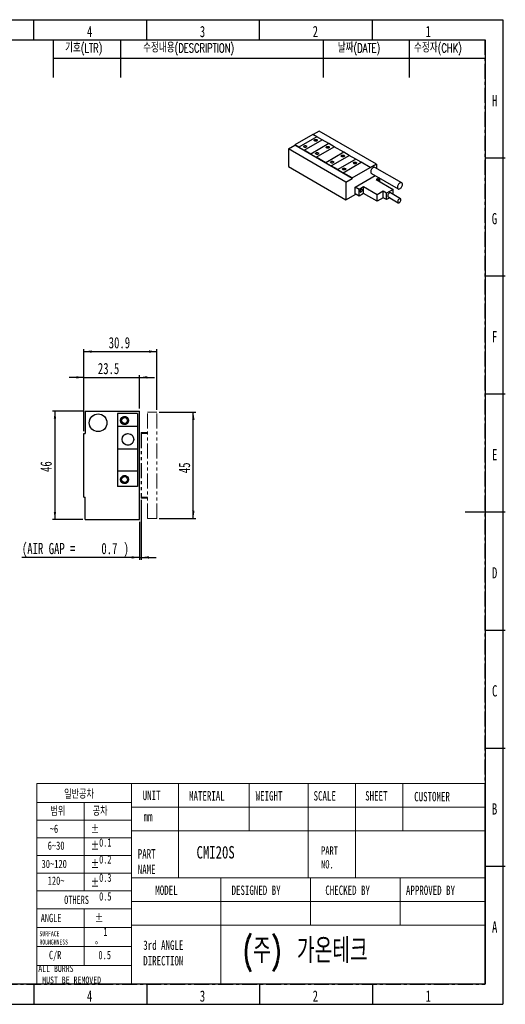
# Model space of a CAD drawing. Header units: millimetres. Extents: x 1 to 593, y 1 to 419.
# Tile 2 of 2: x 387 to 593, y 2 to 418. Entities that reach past the tile are written whole.
import ezdxf

# ---------------------------------------------------------------- set-up
doc = ezdxf.new("R2010")
doc.units = ezdxf.units.MM
doc.linetypes.add('CENTER', pattern=[10.16, 6.35, -1.27, 1.27, -1.27])
doc.linetypes.add('PHANTOM', pattern=[12.7, 6.35, -1.27, 1.27, -1.27, 1.27, -1.27])
for name, color, linetype in [('CENTER_LINE', 1, 'CENTER'), ('DIM', 7, 'Continuous'), ('FORMAT', 7, 'Continuous')]:
    doc.layers.add(name, color=color, linetype=linetype)
doc.styles.add('SLDTEXTSTYLE0', font='TXT', dxfattribs={"width": 0.7})
doc.styles.add('SLDTEXTSTYLE1', font='TXT', dxfattribs={"width": 0.75})
doc.styles.add('SLDTEXTSTYLE2', font='TXT.shx', dxfattribs={"width": 0.7, "bigfont": 'bigfont.shx'})
doc.styles.add('SLDTEXTSTYLE3', font='TXT', dxfattribs={"width": 0.694444})
doc.dimstyles.new('SLDDIMSTYLE0', dxfattribs={"dimtxt": 5.45083, "dimasz": 3.302, "dimexe": 0, "dimexo": 0.0625, "dimgap": 1.362708, "dimtad": 1, "dimrnd": 1e-09, "dimzin": 12, "dimdsep": 46, "dimtxsty": 'SLDTEXTSTYLE0', "dimsah": 1, "dimcen": 0.09, "dimadec": 0, "dimazin": 3, "dimtfac": 1, "dimtofl": 0, "dimtmove": 0, "dimatfit": 3, "dimfxl": 0, "dimfrac": 2, "dimtolj": 1, "dimtzin": 12, "dimarcsym": 0})
doc.dimstyles.new('SLDDIMSTYLE1', dxfattribs={"dimtxt": 5.45083, "dimasz": 3.302, "dimexe": 0, "dimexo": 0.0625, "dimgap": 1.362708, "dimtad": 1, "dimrnd": 1e-09, "dimzin": 12, "dimdsep": 46, "dimtxsty": 'SLDTEXTSTYLE0', "dimsah": 1, "dimcen": 0.09, "dimadec": 0, "dimazin": 3, "dimtfac": 1, "dimtmove": 0, "dimatfit": 0, "dimfxl": 0, "dimfrac": 2, "dimtolj": 1, "dimtzin": 12, "dimarcsym": 0})
doc.dimstyles.new('SLDDIMSTYLE3', dxfattribs={"dimtxt": 5.45083, "dimasz": 3.302, "dimexe": 0, "dimexo": 0.0625, "dimgap": 1.362708, "dimtad": 1, "dimrnd": 1e-09, "dimdsep": 46, "dimtxsty": 'SLDTEXTSTYLE0', "dimsah": 1, "dimcen": 0.09, "dimadec": 0, "dimazin": 2, "dimtfac": 1, "dimtmove": 0, "dimatfit": 0, "dimfxl": 0, "dimfrac": 2, "dimtolj": 1, "dimtzin": 12, "dimarcsym": 0})

# ---------------------------------------------------------------- blocks, each defined once
blk = doc.blocks.new('_D_9')
at = {"layer": 'DIM'}
for p, q in [((445.83, 252.27), (461.27, 252.27)), ((460.27, 207.27), (460.27, 252.27)), ((445.83, 207.27), (461.27, 207.27))]:
    blk.add_line(p, q, dxfattribs=at)
for points in [[(460.27, 252.27), (459.76, 248.97), (460.78, 248.97)], [(460.27, 207.27), (460.78, 210.57), (459.76, 210.57)]]:
    blk.add_solid(points, dxfattribs=at)
at = {"layer": 'DIM', "insert": (454.13, 226.45), "char_height": 4.762, "attachment_point": 1, "rotation": 90, "style": 'SLDTEXTSTYLE0'}
blk.add_mtext('45', dxfattribs=at)
blk = doc.blocks.new('_D_10')
at = {"layer": 'DIM'}
for p, q in [((413.93, 244.27), (413.93, 278.94)), ((413.93, 277.94), (444.83, 277.94)), ((444.83, 253.27), (444.83, 278.94))]:
    blk.add_line(p, q, dxfattribs=at)
for points in [[(413.93, 277.94), (417.23, 277.43), (417.23, 278.45)], [(444.83, 277.94), (441.52, 278.45), (441.52, 277.43)]]:
    blk.add_solid(points, dxfattribs=at)
at = {"layer": 'DIM', "insert": (424.41, 284.08), "char_height": 4.762, "attachment_point": 1, "style": 'SLDTEXTSTYLE0'}
blk.add_mtext('30.9', dxfattribs=at)
blk = doc.blocks.new('_D_11')
at = {"layer": 'DIM'}
for p, q in [((413.93, 267.02), (407.58, 267.02)), ((413.93, 244.27), (413.93, 268.02)), ((413.93, 267.02), (437.43, 267.02)), ((437.43, 253.77), (437.43, 268.02)), ((437.43, 267.02), (443.78, 267.02))]:
    blk.add_line(p, q, dxfattribs=at)
for points in [[(413.93, 267.02), (410.62, 267.53), (410.62, 266.51)], [(437.43, 267.02), (440.73, 266.51), (440.73, 267.53)]]:
    blk.add_solid(points, dxfattribs=at)
at = {"layer": 'DIM', "insert": (419.81, 273.16), "char_height": 4.762, "attachment_point": 1, "style": 'SLDTEXTSTYLE0'}
blk.add_mtext('23.5', dxfattribs=at)
blk = doc.blocks.new('_D_12')
at = {"layer": 'DIM'}
for p, q in [((438.13, 215.12), (438.13, 189.77)), ((437.43, 205.77), (437.43, 189.77)), ((437.43, 190.77), (387.63, 190.77)), ((437.43, 190.77), (438.13, 190.77)), ((438.13, 190.77), (444.48, 190.77))]:
    blk.add_line(p, q, dxfattribs=at)
for points in [[(437.43, 190.77), (434.12, 191.28), (434.12, 190.26)], [(438.13, 190.77), (441.43, 190.26), (441.43, 191.28)]]:
    blk.add_solid(points, dxfattribs=at)
at = {"layer": 'DIM', "attachment_point": 1, "style": 'SLDTEXTSTYLE0'}
for s, insert, char_height in [('(AIR GAP =', (387.63, 196.91), 4.762), ('0.7', (421.29, 196.91), 4.762), (')', (430.69, 196.91), 4.76)]:
    blk.add_mtext(s, dxfattribs=dict(at, insert=insert, char_height=char_height))
blk = doc.blocks.new('_D_13')
at = {"layer": 'DIM'}
for p, q in [((413.49, 252.77), (400.62, 252.77)), ((401.62, 252.77), (401.62, 206.77)), ((413.49, 206.77), (400.62, 206.77))]:
    blk.add_line(p, q, dxfattribs=at)
for points in [[(401.62, 252.77), (401.12, 249.47), (402.13, 249.47)], [(401.62, 206.77), (402.13, 210.07), (401.12, 210.07)]]:
    blk.add_solid(points, dxfattribs=at)
at = {"layer": 'DIM', "insert": (395.48, 226.96), "char_height": 4.762, "attachment_point": 1, "rotation": 90, "style": 'SLDTEXTSTYLE0'}
blk.add_mtext('46', dxfattribs=at)

msp = doc.modelspace()

# ---------------------------------------------------------------- linework, layer by layer
at = {"color": 7, "linetype": 'Continuous', "lineweight": 25}
for p, q in [((392.667, 410), (392.667, 418.5)), ((440.5, 410), (440.5, 418.5)), ((488.333, 410), (488.333, 418.5)), ((536.167, 410), (536.167, 418.5)), ((10, 410), (584, 410)), ((584, 410), (584, 10)), ((513.602, 371.297), (511.073, 369.838)), ((537.927, 357.255), (513.602, 371.297)), ((510.915, 369.929), (503.278, 365.521)), ((512.612, 368.949), (504.975, 364.541)), ((512.612, 368.949), (504.975, 364.541)), ((507.238, 363.235), (514.875, 367.643)), ((512.612, 368.949), (510.915, 369.929)), ((514.875, 367.643), (512.612, 368.949)), ((512.612, 368.949), (512.612, 368.949)), ((517.703, 366.01), (514.875, 367.643)), ((500.591, 363.786), (503.278, 365.338)), ((500.591, 363.786), (500.591, 356.294)), ((524.916, 349.744), (500.591, 363.786)), ((503.278, 365.521), (503.278, 365.338)), ((504.975, 364.541), (503.278, 365.521)), ((527.603, 351.295), (503.278, 365.338)), ((504.975, 364.541), (504.975, 364.541)), ((504.975, 364.541), (507.238, 363.235)), ((507.238, 363.235), (507.238, 363.235)), ((510.067, 361.602), (507.238, 363.235)), ((517.703, 366.01), (510.067, 361.602)), ((517.703, 366.01), (510.067, 361.602)), ((512.329, 360.295), (519.966, 364.704)), ((519.966, 364.704), (517.703, 366.01)), ((517.703, 366.01), (517.703, 366.01)), ((524.067, 362.337), (519.966, 364.704)), ((510.067, 361.602), (510.067, 361.602)), ((510.067, 361.602), (512.329, 360.295)), ((512.329, 360.295), (512.329, 360.295)), ((516.43, 357.928), (512.329, 360.295)), ((524.067, 362.337), (516.43, 357.928)), ((524.067, 362.336), (516.43, 357.928)), ((518.693, 356.622), (526.33, 361.03)), ((529.158, 359.397), (521.522, 354.989)), ((529.158, 359.397), (521.522, 354.989)), ((524.067, 362.336), (524.067, 362.337)), ((526.33, 361.03), (524.067, 362.336)), ((529.158, 359.397), (526.33, 361.03)), ((531.421, 358.091), (529.158, 359.397)), ((529.158, 359.397), (529.158, 359.397)), ((584, 360), (592.5, 360)), ((500.591, 356.294), (524.916, 342.252)), ((516.43, 357.928), (516.43, 357.928)), ((516.43, 357.928), (518.693, 356.622)), ((518.693, 356.622), (518.693, 356.622)), ((521.522, 354.989), (518.693, 356.622)), ((521.522, 354.989), (521.522, 354.989)), ((521.522, 354.989), (523.784, 353.683)), ((523.784, 353.683), (531.421, 358.091)), ((527.603, 351.478), (535.24, 355.887)), ((535.24, 355.887), (531.421, 358.091)), ((537.927, 357.255), (535.24, 355.704)), ((535.24, 355.887), (535.24, 355.704)), ((548.576, 349.43), (537.262, 355.961)), ((537.927, 357.255), (537.927, 355.578)), ((523.784, 353.683), (523.784, 353.683)), ((527.603, 351.478), (523.784, 353.683)), ((524.916, 349.744), (527.603, 351.295)), ((527.603, 351.478), (527.603, 351.295)), ((528.87, 347.572), (537.332, 352.457)), ((535.762, 353.363), (547.076, 346.832)), ((539.029, 351.477), (537.779, 350.756)), ((537.779, 350.756), (544.907, 346.641)), ((539.335, 349.858), (539.335, 351.3)), ((524.916, 349.744), (524.916, 342.252)), ((530.567, 346.592), (528.87, 347.572)), ((528.87, 344.796), (528.87, 347.572)), ((532.405, 347.653), (530.567, 346.592)), ((530.567, 343.816), (530.567, 346.592)), ((538.119, 344.355), (532.405, 347.653)), ((532.405, 344.877), (532.405, 347.653)), ((544.907, 346.641), (542.192, 345.074)), ((544.907, 344.523), (544.907, 346.641)), ((524.916, 342.252), (529.096, 344.665)), ((530.567, 343.816), (528.87, 344.796)), ((532.405, 344.877), (530.567, 343.816)), ((538.119, 341.579), (532.405, 344.877)), ((540.778, 345.89), (538.119, 344.355)), ((538.119, 341.579), (538.119, 344.355)), ((540.778, 343.114), (538.119, 341.579)), ((542.192, 345.074), (540.778, 345.89)), ((540.778, 343.114), (540.778, 345.89)), ((542.192, 342.297), (540.778, 343.114)), ((542.192, 342.297), (542.192, 345.074)), ((543.517, 343.062), (542.192, 342.297)), ((542.861, 343.441), (547.104, 340.992)), ((548.084, 342.689), (543.841, 345.138)), ((584, 310), (592.5, 310)), ((584, 260), (592.5, 260)), ((414.425, 252.773), (414.425, 243.273)), ((414.425, 252.773), (437.425, 252.773)), ((436.625, 251.753), (428.125, 251.753)), ((428.125, 251.753), (428.125, 246.253)), ((436.625, 251.753), (436.625, 246.253)), ((437.425, 206.773), (437.425, 252.773)), ((436.625, 246.253), (428.125, 246.253)), ((428.125, 246.253), (428.125, 236.653)), ((436.625, 246.253), (436.625, 236.653)), ((413.925, 216.273), (413.925, 243.273)), ((413.925, 243.273), (414.425, 243.273)), ((436.625, 236.653), (428.125, 236.653)), ((428.125, 236.653), (428.125, 227.253)), ((436.625, 236.653), (436.625, 227.253)), ((436.625, 227.253), (428.125, 227.253)), ((428.125, 227.253), (428.125, 220.753)), ((436.625, 227.253), (436.625, 220.753)), ((436.625, 220.753), (428.125, 220.753)), ((413.925, 216.273), (414.425, 216.273)), ((414.425, 206.773), (414.425, 216.273)), ((592.501, 210), (575.499, 210)), ((414.425, 206.773), (437.425, 206.773)), ((584, 160), (592.5, 160)), ((584, 110), (592.5, 110)), ((584, 60), (592.5, 60)), ((584, 10), (10, 10)), ((392.667, 10), (392.667, 1.5)), ((440.5, 10), (440.5, 1.5)), ((488.333, 10), (488.333, 1.5)), ((536.167, 10), (536.167, 1.5))]:
    msp.add_line(p, q, dxfattribs=at)
at = {"color": 7, "linetype": 'PHANTOM', "lineweight": 18}
for p, q in [((414.425, 252.773), (414.425, 243.273)), ((414.425, 252.773), (437.425, 252.773)), ((436.625, 251.753), (428.125, 251.753)), ((428.125, 251.753), (428.125, 246.253)), ((436.625, 251.753), (436.625, 246.253)), ((437.425, 206.773), (437.425, 252.773)), ((440.825, 207.273), (440.825, 252.273)), ((440.825, 252.273), (444.825, 252.273)), ((444.825, 207.273), (444.825, 252.273)), ((436.625, 246.253), (428.125, 246.253)), ((428.125, 246.253), (428.125, 236.653)), ((436.625, 246.253), (436.625, 236.653)), ((413.925, 216.273), (413.925, 243.273)), ((413.925, 243.273), (414.425, 243.273)), ((438.325, 243.423), (438.125, 243.423)), ((438.125, 243.423), (438.125, 216.123)), ((438.325, 243.423), (438.325, 216.123)), ((438.325, 243.273), (440.825, 243.273)), ((438.425, 243.723), (438.425, 243.523)), ((440.525, 243.723), (438.425, 243.723)), ((440.525, 243.523), (438.425, 243.523)), ((440.525, 243.523), (440.525, 243.723)), ((436.625, 236.653), (428.125, 236.653)), ((428.125, 236.653), (428.125, 227.253)), ((436.625, 236.653), (436.625, 227.253)), ((436.625, 227.253), (428.125, 227.253)), ((428.125, 227.253), (428.125, 220.753)), ((436.625, 227.253), (436.625, 220.753)), ((436.625, 220.753), (428.125, 220.753)), ((413.925, 216.273), (414.425, 216.273)), ((414.425, 206.773), (414.425, 216.273)), ((438.125, 216.123), (438.325, 216.123)), ((438.325, 216.273), (440.825, 216.273)), ((438.425, 216.023), (438.425, 215.823)), ((438.425, 216.023), (440.525, 216.023)), ((438.425, 215.823), (440.525, 215.823)), ((440.525, 215.823), (440.525, 216.023)), ((414.425, 206.773), (437.425, 206.773)), ((440.825, 207.273), (444.825, 207.273))]:
    msp.add_line(p, q, dxfattribs=at)
at = {"color": 7, "linetype": 'Continuous', "lineweight": 18}
for p, q in [((434, 95), (394, 95)), ((394, 95), (394, 10)), ((583.884, 95), (434, 95)), ((434, 95), (434, 10)), ((434, 10), (434, 95)), ((454, 95), (454, 75)), ((484, 95), (484, 75)), ((509, 95), (509, 75)), ((529, 95), (529, 75)), ((549, 95), (549, 75)), ((583.884, 95), (583.884, 10)), ((394, 87), (434, 87)), ((414, 87), (414, 49.5)), ((434, 85), (583.972, 85)), ((394, 79.5), (434, 79.5)), ((394, 72), (434, 72)), ((583.972, 75), (434, 75)), ((454, 75), (454, 55)), ((509, 75), (509, 55)), ((529, 75), (529, 55)), ((394, 64.5), (434, 64.5)), ((394, 57), (434, 57)), ((584, 55), (434, 55)), ((472, 55), (472, 45)), ((510, 55), (510, 45)), ((548, 55), (548, 45)), ((394, 49.5), (434, 49.5)), ((394, 42), (434, 42)), ((414, 42), (414, 18)), ((434, 45), (583.884, 45)), ((472, 45), (472, 10)), ((510, 45), (510, 35)), ((548, 45), (548, 35)), ((394, 34), (434, 34)), ((434, 35), (583.884, 35)), ((394, 26), (434, 26)), ((394, 18), (434, 18)), ((394, 10), (434, 10)), ((583.884, 10), (434, 10))]:
    msp.add_line(p, q, dxfattribs=at)
at = {"color": 7, "linetype": 'Continuous', "lineweight": 25, "flags": 128}
for points in [[(511.721, 367.129), (511.595, 367.231), (511.533, 367.351), (511.542, 367.476), (511.621, 367.593), (511.761, 367.689), (511.948, 367.753), (512.161, 367.779), (512.376, 367.763), (512.571, 367.708), (512.725, 367.62), (512.82, 367.507), (512.847, 367.382), (512.803, 367.26), (512.691, 367.152), (512.526, 367.071), (512.323, 367.025), (512.106, 367.02), (511.898, 367.056), (511.721, 367.129)], [(507.196, 364.516), (507.069, 364.618), (507.007, 364.739), (507.016, 364.864), (507.095, 364.981), (507.236, 365.076), (507.422, 365.141), (507.635, 365.166), (507.851, 365.151), (508.046, 365.096), (508.199, 365.007), (508.295, 364.894), (508.322, 364.77), (508.277, 364.647), (508.166, 364.539), (508, 364.458), (507.798, 364.413), (507.581, 364.408), (507.372, 364.443), (507.196, 364.516)], [(516.812, 364.19), (516.686, 364.292), (516.624, 364.412), (516.633, 364.537), (516.712, 364.654), (516.852, 364.75), (517.039, 364.814), (517.252, 364.84), (517.467, 364.824), (517.663, 364.769), (517.816, 364.681), (517.912, 364.568), (517.938, 364.443), (517.894, 364.321), (517.783, 364.213), (517.617, 364.132), (517.414, 364.086), (517.197, 364.081), (516.989, 364.117), (516.812, 364.19)], [(512.287, 361.577), (512.161, 361.679), (512.099, 361.8), (512.108, 361.925), (512.187, 362.042), (512.327, 362.137), (512.514, 362.202), (512.726, 362.227), (512.942, 362.212), (513.137, 362.157), (513.291, 362.068), (513.386, 361.955), (513.413, 361.831), (513.368, 361.708), (513.257, 361.6), (513.091, 361.519), (512.889, 361.474), (512.672, 361.469), (512.464, 361.504), (512.287, 361.577)], [(523.176, 360.516), (523.05, 360.618), (522.988, 360.738), (522.997, 360.863), (523.076, 360.98), (523.216, 361.076), (523.403, 361.14), (523.616, 361.166), (523.831, 361.15), (524.026, 361.095), (524.18, 361.007), (524.276, 360.894), (524.302, 360.77), (524.258, 360.647), (524.147, 360.539), (523.981, 360.458), (523.778, 360.412), (523.561, 360.407), (523.353, 360.443), (523.176, 360.516)], [(518.651, 357.903), (518.525, 358.005), (518.463, 358.126), (518.472, 358.251), (518.551, 358.368), (518.691, 358.464), (518.878, 358.528), (519.09, 358.553), (519.306, 358.538), (519.501, 358.483), (519.655, 358.394), (519.75, 358.282), (519.777, 358.157), (519.732, 358.034), (519.621, 357.927), (519.455, 357.845), (519.253, 357.8), (519.036, 357.795), (518.828, 357.831), (518.651, 357.903)], [(523.742, 354.964), (523.616, 355.066), (523.554, 355.187), (523.563, 355.312), (523.642, 355.429), (523.782, 355.524), (523.969, 355.589), (524.181, 355.614), (524.397, 355.599), (524.592, 355.544), (524.746, 355.455), (524.841, 355.342), (524.868, 355.218), (524.823, 355.095), (524.712, 354.987), (524.546, 354.906), (524.344, 354.861), (524.127, 354.856), (523.919, 354.891), (523.742, 354.964)], [(528.267, 357.577), (528.141, 357.679), (528.079, 357.799), (528.088, 357.924), (528.167, 358.041), (528.308, 358.137), (528.494, 358.201), (528.707, 358.227), (528.922, 358.211), (529.118, 358.156), (529.271, 358.068), (529.367, 357.955), (529.394, 357.83), (529.349, 357.708), (529.238, 357.6), (529.072, 357.519), (528.87, 357.473), (528.652, 357.468), (528.444, 357.504), (528.267, 357.577)], [(537.262, 355.961), (537.108, 356.019), (536.905, 356.026), (536.684, 355.97), (536.455, 355.852), (536.229, 355.678), (536.015, 355.457), (535.826, 355.199), (535.668, 354.916), (535.55, 354.621), (535.476, 354.327), (535.452, 354.05)], [(538.89, 350.115), (538.909, 350.164), (538.961, 350.367), (538.961, 350.549), (538.909, 350.693), (538.812, 350.781), (538.68, 350.804), (538.526, 350.76), (538.369, 350.654), (538.225, 350.499)], [(530.935, 345.825), (530.961, 345.659), (531.036, 345.542), (531.152, 345.485), (531.297, 345.496), (531.455, 345.572), (531.609, 345.705), (531.741, 345.882), (531.838, 346.082), (531.89, 346.285), (531.89, 346.467), (531.838, 346.611), (531.741, 346.699), (531.609, 346.722), (531.455, 346.678), (531.297, 346.572), (531.152, 346.415), (531.036, 346.224), (530.961, 346.02), (530.935, 345.825)], [(548.887, 348.743), (548.862, 348.992), (548.789, 349.201), (548.67, 349.359), (548.513, 349.461), (548.323, 349.5), (548.11, 349.475), (547.883, 349.387), (547.654, 349.24), (547.433, 349.042), (547.231, 348.801), (547.056, 348.528), (546.917, 348.237), (546.821, 347.942), (546.772, 347.654), (546.772, 347.39), (546.821, 347.159), (546.917, 346.975), (547.056, 346.844), (547.231, 346.773), (547.433, 346.766), (547.654, 346.823), (547.883, 346.941), (548.11, 347.114), (548.323, 347.335), (548.513, 347.594), (548.67, 347.877), (548.789, 348.172), (548.862, 348.465), (548.887, 348.743)], [(543.841, 345.138), (543.751, 345.174), (543.584, 345.178), (543.399, 345.115), (543.21, 344.992), (543.033, 344.816), (542.878, 344.601), (542.759, 344.364), (542.684, 344.12), (542.658, 343.89)], [(546.901, 341.44), (546.927, 341.239), (547.002, 341.083), (547.121, 340.983), (547.275, 340.946), (547.453, 340.976), (547.641, 341.069), (547.826, 341.22), (547.994, 341.417), (548.132, 341.646), (548.23, 341.889), (548.281, 342.128), (548.281, 342.346), (548.23, 342.526), (548.132, 342.656), (547.994, 342.725), (547.826, 342.728), (547.641, 342.666), (547.453, 342.543), (547.275, 342.367), (547.121, 342.152), (547.002, 341.914), (546.927, 341.671), (546.901, 341.44)]]:
    msp.add_lwpolyline(points, dxfattribs=at)
at = {"color": 7, "linetype": 'Continuous', "lineweight": 25}
for centre, radius in [((419.925, 247.773), 3.75), ((431.125, 248.753), 1.7), ((431.125, 248.753), 1.25), ((432.575, 240.753), 2.45), ((431.125, 223.753), 1.7), ((431.125, 223.753), 1.25)]:
    msp.add_circle(centre, radius, dxfattribs=at)
at = {"color": 7, "linetype": 'PHANTOM', "lineweight": 18}
for centre, radius in [((419.925, 247.773), 3.75), ((431.125, 248.753), 1.7), ((431.125, 248.753), 1.25), ((432.575, 240.753), 2.45), ((431.125, 223.753), 1.7), ((431.125, 223.753), 1.25)]:
    msp.add_circle(centre, radius, dxfattribs=at)
at = {"color": 7, "linetype": 'Continuous', "lineweight": 25}
for centre, radius, start, end in [((536.189, 353.97), 0.742, 173.81469, 234.87313), ((543.144, 343.839), 0.488, 174.06714, 234.62068)]:
    msp.add_arc(centre, radius, start, end, dxfattribs=at)
at = {"color": 7, "linetype": 'PHANTOM', "lineweight": 18}
for centre, radius, start, end in [((438.425, 243.423), 0.3, 90, 180), ((438.425, 243.423), 0.1, 90, 180), ((438.425, 216.123), 0.3, 180, 270), ((438.425, 216.123), 0.1, 180, 270)]:
    msp.add_arc(centre, radius, start, end, dxfattribs=at)
at = {"layer": 'CENTER_LINE'}
for p, q in [((13.577, 410), (583.884, 410)), ((583.884, 410), (583.884, 10)), ((13.577, 10), (583.884, 10))]:
    msp.add_line(p, q, dxfattribs=at)
at = {"layer": 'DIM'}
for p, q in [((400.884, 410), (400.884, 393.95)), ((429.384, 410), (429.384, 393.95)), ((515.322, 409.905), (515.322, 393.95)), ((551.78, 410), (551.78, 393.95)), ((400.884, 402.2), (583.884, 402.2))]:
    msp.add_line(p, q, dxfattribs=at)
at = {"layer": 'FORMAT'}
for p, q in [((1.5, 418.5), (591.5, 418.5)), ((591.5, 418.5), (591.5, 1.5)), ((1.5, 1.5), (591.5, 1.5))]:
    msp.add_line(p, q, dxfattribs=at)

# ---------------------------------------------------------------- texts
at = {"color": 7, "linetype": 'Continuous', "lineweight": 0}
for s, insert, char_height, attachment_point, style in [('4', (416.325, 415.879), 4.762, 2, 'SLDTEXTSTYLE0'), ('3', (464.158, 415.879), 4.762, 2, 'SLDTEXTSTYLE0'), ('2', (511.991, 415.879), 4.762, 2, 'SLDTEXTSTYLE0'), ('1', (559.825, 415.879), 4.762, 2, 'SLDTEXTSTYLE0'), ('H', (587.94, 386.629), 4.762, 2, 'SLDTEXTSTYLE0'), ('G', (587.891, 336.629), 4.762, 2, 'SLDTEXTSTYLE0'), ('F', (587.995, 286.629), 4.762, 2, 'SLDTEXTSTYLE0'), ('E', (587.977, 236.629), 4.762, 2, 'SLDTEXTSTYLE0'), ('D', (587.966, 186.629), 4.762, 2, 'SLDTEXTSTYLE0'), ('C', (587.979, 136.629), 4.762, 2, 'SLDTEXTSTYLE0'), ('일반공차', (405.526, 92.147), 3.5, 1, 'SLDTEXTSTYLE2'), ('UNIT', (438.791, 91.959), 3.9687, 1, 'SLDTEXTSTYLE0'), ('MATERIAL', (458.46, 91.77), 3.9687, 1, 'SLDTEXTSTYLE0'), ('WEIGHT', (486.7, 91.77), 3.9687, 1, 'SLDTEXTSTYLE0'), ('SCALE', (511.232, 91.77), 3.9687, 1, 'SLDTEXTSTYLE0'), ('SHEET', (533.106, 91.77), 3.9687, 1, 'SLDTEXTSTYLE0'), ('CUSTOMER', (553.885, 91.445), 3.9687, 1, 'SLDTEXTSTYLE0'), ('범위', (399.674, 84.895), 3.5, 1, 'SLDTEXTSTYLE2'), ('공차', (417.635, 84.895), 3.5, 1, 'SLDTEXTSTYLE2'), ('B', (587.963, 86.629), 4.762, 2, 'SLDTEXTSTYLE0'), ('mm', (439.192, 83.016), 3.9687, 1, 'SLDTEXTSTYLE0'), ('~6', (399.413, 77.596), 3.5, 1, 'SLDTEXTSTYLE1'), ('%%p^J  0.1', (416.897, 77.596), 3.5, 1, 'SLDTEXTSTYLE3'), ('6~30', (398.542, 70.458), 3.5, 1, 'SLDTEXTSTYLE1'), ('%%p^J  0.2', (416.897, 70.458), 3.5, 1, 'SLDTEXTSTYLE3'), ('PART^JNAME', (436.721, 67.208), 3.9687, 1, 'SLDTEXTSTYLE0'), ('CMI20S', (461.621, 68.543), 5.2917, 1, 'SLDTEXTSTYLE1'), ('PART^JNO.', (514.421, 68.37), 3.5, 1, 'SLDTEXTSTYLE1'), ('30~120', (395.956, 62.706), 3.5, 1, 'SLDTEXTSTYLE1'), ('%%p^J  0.3', (416.897, 62.706), 3.5, 1, 'SLDTEXTSTYLE3'), ('120~', (398.542, 55.608), 3.5, 1, 'SLDTEXTSTYLE1'), ('%%p^J  0.5', (416.897, 54.789), 3.5, 1, 'SLDTEXTSTYLE3'), ('MODEL', (444.168, 51.802), 3.9687, 1, 'SLDTEXTSTYLE0'), ('DESIGNED BY', (476.478, 51.802), 3.96875, 1, 'SLDTEXTSTYLE0'), ('CHECKED BY', (516.218, 51.802), 3.9687, 1, 'SLDTEXTSTYLE0'), ('APPROVED BY', (550.382, 51.802), 3.96875, 1, 'SLDTEXTSTYLE0'), ('OTHERS', (405.526, 47.497), 3.5, 1, 'SLDTEXTSTYLE0'), ('ANGLE', (395.605, 39.807), 3.5, 1, 'SLDTEXTSTYLE0'), ('%%p^J  1^J%%d', (418.553, 39.781), 3.5, 1, 'SLDTEXTSTYLE1'), ('A', (587.985, 36.629), 4.762, 2, 'SLDTEXTSTYLE0'), ('SURFACE^JROUNGHNESS', (395.072, 32.455), 2.11667, 1, 'SLDTEXTSTYLE0'), ('(주) 가온테크', (481.188, 29.519), 10.5833, 1, 'SLDTEXTSTYLE2'), ('3rd ANGLE^JDIRECTION', (439.047, 28.534), 3.96875, 1, 'SLDTEXTSTYLE0'), ('C/R', (399.086, 24.136), 3.5, 1, 'SLDTEXTSTYLE0'), ('0.5', (420.035, 24.111), 3.5, 1, 'SLDTEXTSTYLE1'), ('ALL BURRS^J MUST BE REMOVED', (394.562, 18.111), 2.91042, 1, 'SLDTEXTSTYLE0'), ('4', (416.325, 7.379), 4.762, 2, 'SLDTEXTSTYLE0'), ('3', (464.158, 7.379), 4.762, 2, 'SLDTEXTSTYLE0'), ('2', (511.991, 7.379), 4.762, 2, 'SLDTEXTSTYLE0'), ('1', (559.825, 7.379), 4.762, 2, 'SLDTEXTSTYLE0')]:
    msp.add_mtext(s, dxfattribs=dict(at, insert=insert, char_height=char_height, attachment_point=attachment_point, style=style))
at = {"layer": 'DIM', "attachment_point": 1, "style": 'SLDTEXTSTYLE2'}
for s, insert, char_height in [('기호(LTR)', (405.92, 408.366), 3.7042), ('수정내용(DESCRIPTION)', (438.986, 408.366), 3.70417), ('날짜(DATE)', (521.483, 408.366), 3.7042), ('수정자(CHK)', (553.826, 408.366), 3.7042)]:
    msp.add_mtext(s, dxfattribs=dict(at, insert=insert, char_height=char_height))

# ---------------------------------------------------------------- dimensions: what is measured, and where the dimension line sits
at = {"layer": 'DIM'}
for base, p1, p2, angle, dimstyle, picture, middle in [((444.825, 277.939), (413.925, 243.273), (444.825, 252.273), 0, 'SLDDIMSTYLE0', '_D_10', (430.935, 277.939)), ((437.425, 267.018), (413.925, 243.273), (437.425, 252.773), 0, 'SLDDIMSTYLE1', '_D_11', (426.328, 267.018)), ((401.623, 206.773), (414.485, 252.773), (414.485, 206.773), 90, 'SLDDIMSTYLE0', '_D_13', (401.623, 230.606)), ((460.271, 252.273), (444.825, 207.273), (444.825, 252.273), 90, 'SLDDIMSTYLE0', '_D_9', (460.271, 230.088))]:
    dim = msp.add_linear_dim(base=base, p1=p1, p2=p2, angle=angle, dimstyle=dimstyle, dxfattribs=at)
    dim.commit()
    dim.dimension.update_dxf_attribs({"geometry": picture, "text_midpoint": middle, "dimtype": 160})
dim = msp.add_linear_dim(base=(438.125, 190.773), p1=(437.425, 206.773), p2=(438.125, 216.123), angle=0, text='(AIR GAP =<>)', dimstyle='SLDDIMSTYLE3', dxfattribs=at)
dim.commit()
dim.dimension.update_dxf_attribs({"geometry": '_D_12', "text_midpoint": (410.354, 190.773), "dimtype": 160})

doc.saveas('drawing.dxf')
